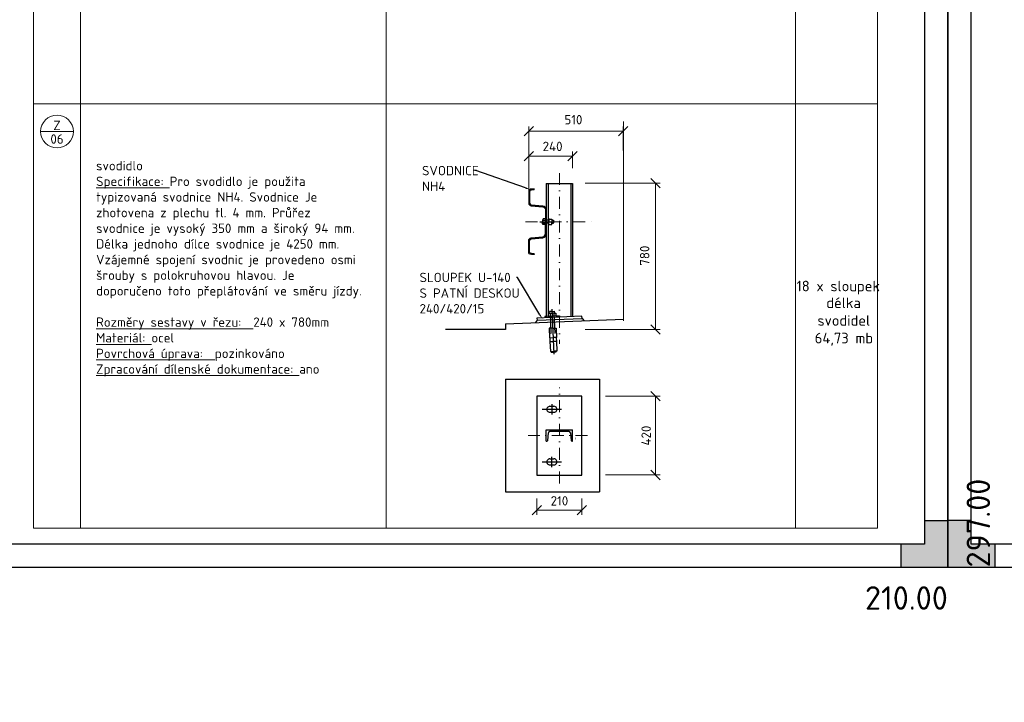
# Model space of a CAD drawing. Header units: millimetres. Extents: x 0 to 208068, y -2873 to 29700.
# Tile 3 of 13: x 43204 to 64204, y -2873 to 11674. Entities that reach past the tile are written whole.
import ezdxf
from ezdxf import colors
from ezdxf.entities.mleader import LeaderData, LeaderLine
from ezdxf.enums import TextEntityAlignment as Align
from ezdxf.math import Vec2, Vec3

# ---------------------------------------------------------------- set-up
doc = ezdxf.new("R2010")
doc.units = ezdxf.units.MM
doc.header["$LTSCALE"] = 200
for name, pattern in [('AM_DIN_G_W050', [13.75, 9.75, -1.5, 1, -1.5]), ('CENTERX2', [101.6, 63.5, -12.7, 12.7, -12.7]), ('DASHDOT', [25.4, 12.7, -6.35, 0, -6.35])]:
    doc.linetypes.add(name, pattern=pattern)
doc.layers.get('Defpoints').update_dxf_attribs({"color": 140})
doc.layers.add('_____detaily', color=1, linetype='Continuous')
doc.layers.add('_____detaily @ 1', color=1, linetype='Continuous')
for name, color, linetype, lineweight in [('A99_N_koty-100', 160, 'Continuous', 9), ('A99_N_leg-ram', 7, 'Continuous', 9), ('A99_N_leg-text', 7, 'Continuous', 9), ('A99_N_znaceni', 160, 'Continuous', 9), ('A99_S_osy', 1, 'CENTERX2', 5), ('A99_S_txt-popis-100', 240, 'Continuous', 9)]:
    doc.layers.add(name, color=color, linetype=linetype, lineweight=lineweight)
doc.styles.add('A99_kota', font='isocpeur.ttf')
doc.styles.add('A99_popis', font='isocpeur.ttf')
doc.styles.add('ad_popis 100', font='isocpeur.ttf', dxfattribs={"height": 200})
doc.styles.add('Popis', font='arial.ttf')
doc.dimstyles.new('A99_kota-100', dxfattribs={"dimscale": 100, "dimtxt": 2, "dimasz": 2, "dimexe": 1, "dimexo": 5, "dimgap": 1, "dimtad": 1, "dimdec": 0, "dimtxsty": 'A99_kota', "dimblk": 'OBLIQUE', "dimcen": 2.5, "dimclrd": 256, "dimclre": 256, "dimclrt": 256, "dimadec": 0, "dimazin": 0, "dimtfac": 1, "dimtdec": 0, "dimtix": 1, "dimtmove": 2, "dimatfit": 3, "dimfxl": 0, "dimlwd": -1, "dimlwe": -1, "dimarcsym": 0})

# ---------------------------------------------------------------- blocks, each defined once
blk = doc.blocks.new('*U6')
h = blk.add_hatch(color=0)
h.dxf.hatch_style = 1
h.paths.add_polyline_path([(-210, 10), (-205, 10), (-205, 5), (-200, 5), (-200, 0), (-210, 0)])
h = blk.add_hatch(color=0)
h.dxf.hatch_style = 1
h.paths.add_polyline_path([(0, 0), (0, 10), (-5, 10), (-5, 5), (-10, 5), (-10, 0)])
at = {"color": 0}
for p, q in [((-210, 0), (-210, 297)), ((0, 297), (0, 0)), ((-205, 5), (-205, 292)), ((-5, 292), (-5, 5)), ((-205, 10), (-210, 10)), ((-5, 10), (0, 10)), ((-210, 0), (-210, 5)), ((-5, 5), (-205, 5)), ((-200, 5), (-200, 0)), ((-10, 5), (-10, 0)), ((0, 0), (-210, 0))]:
    blk.add_line(p, q, dxfattribs=at)
at = {"layer": 'Defpoints', "color": 0, "insert": (4, 0), "char_height": 5, "attachment_point": 1, "rotation": 90, "style": 'A99_popis'}
blk.add_mtext('297.00', dxfattribs=at)
at = {"layer": 'Defpoints', "color": 0, "insert": (0, -4), "char_height": 5, "attachment_point": 3, "style": 'A99_popis'}
blk.add_mtext('210.00', dxfattribs=at)
blk = doc.blocks.new('*U7')
at = {"color": 0, "linetype": 'ByBlock'}
blk.add_line((-3.5, 0), (3.5, 0), dxfattribs=at)
blk.add_circle((0, 0), 3.5, dxfattribs=at)
at = {"color": 0, "linetype": 'ByBlock', "style": 'A99_popis'}
for tag, p in [('KATEGORIE', (0, 1.31)), ('PRVEK', (0, -1.6))]:
    blk.add_attdef(tag, text='', height=2, dxfattribs=at).set_placement(p, align=Align.MIDDLE_CENTER)
blk = doc.blocks.new('_OBLIQUE')
at = {"color": 0, "linetype": 'ByBlock'}
blk.add_line((-0.5, -0.5), (0.5, 0.5), dxfattribs=at)
blk = doc.blocks.new('*D38')
at = {"layer": 'A99_N_koty-100', "transparency": 16777216}
for p, q in [((54060, 8319), (54060, 9400)), ((56074, 9300), (54060, 9300)), ((56074, 8884), (56074, 9400))]:
    blk.add_line(p, q, dxfattribs=at)
at = {"layer": 'Defpoints', "color": 0, "transparency": 16777216}
for p in [(54060, 9300), (56074, 8384), (54060, 7819)]:
    blk.add_point(p, dxfattribs=at)
at = {"layer": 'A99_N_koty-100', "transparency": 16777216, "xscale": 200, "yscale": 200, "zscale": 200, "rotation": 180}
blk.add_blockref('_OBLIQUE', (54060, 9300), dxfattribs=at)
at = {"layer": 'A99_N_koty-100', "transparency": 16777216, "xscale": 200, "yscale": 200, "zscale": 200}
blk.add_blockref('_OBLIQUE', (56074, 9300), dxfattribs=at)
at = {"layer": 'A99_N_koty-100', "transparency": 16777216, "insert": (55014, 9544), "char_height": 200, "attachment_point": 5, "style": 'A99_kota'}
blk.add_mtext('510', dxfattribs=at)
blk = doc.blocks.new('*D39')
at = {"layer": 'A99_N_koty-100', "transparency": 16777216}
for p, q in [((55262, 8193), (56862, 8193)), ((56762, 8193), (56762, 5073)), ((55262, 5073), (56862, 5073))]:
    blk.add_line(p, q, dxfattribs=at)
at = {"layer": 'Defpoints', "color": 0, "transparency": 16777216}
for p in [(54354, 8193), (54354, 5073), (56762, 5073)]:
    blk.add_point(p, dxfattribs=at)
at = {"layer": 'A99_N_koty-100', "transparency": 16777216, "xscale": 200, "yscale": 200, "zscale": 200}
for p, rotation in [((56762, 8193), 90), ((56762, 5073), 270)]:
    blk.add_blockref('_OBLIQUE', p, dxfattribs=dict(at, rotation=rotation))
at = {"layer": 'A99_N_koty-100', "transparency": 16777216, "insert": (56534, 6645), "char_height": 200, "attachment_point": 5, "rotation": 90, "style": 'A99_kota'}
blk.add_mtext('780', dxfattribs=at)
blk = doc.blocks.new('*U41')
for p, q in [((0, -140), (0, 0)), ((60, 0), (0, 0)), ((60, -3), (60, 0)), ((7, -118.9), (7, -21.1)), ((16.2, -11.1), (55.4, -8)), ((60, -140), (0, -140)), ((55.4, -132), (16.2, -128.9)), ((60, -140), (60, -137))]:
    blk.add_line(p, q)
for centre, radius, start, end in [((17, -21.1), 10, 94.5739, 180), ((55, -3), 5, 274.5739, 0), ((17, -118.9), 10, 180, 265.4261), ((55, -137), 5, 0, 85.4261)]:
    blk.add_arc(centre, radius, start, end)
at = {"layer": 'Defpoints', "color": 221, "style": 'Popis'}
blk.add_attdef('VELIKOST_PROFILU', text='', height=5, dxfattribs=at).set_placement((36.4, 12), align=Align.BOTTOM_LEFT)
blk = doc.blocks.new('*D42')
at = {"layer": 'A99_N_koty-100', "transparency": 16777216}
for p, q in [((55696, 3651), (56865, 3651)), ((56765, 3651), (56765, 1971)), ((55696, 1971), (56865, 1971))]:
    blk.add_line(p, q, dxfattribs=at)
at = {"layer": 'Defpoints', "color": 0, "transparency": 16777216}
for p in [(55196, 3651), (55196, 1971), (56765, 1971)]:
    blk.add_point(p, dxfattribs=at)
at = {"layer": 'A99_N_koty-100', "transparency": 16777216, "xscale": 200, "yscale": 200, "zscale": 200}
for p, rotation in [((56765, 3651), 90), ((56765, 1971), 270)]:
    blk.add_blockref('_OBLIQUE', p, dxfattribs=dict(at, rotation=rotation))
at = {"layer": 'A99_N_koty-100', "transparency": 16777216, "insert": (56565, 2811), "char_height": 200, "attachment_point": 5, "rotation": 90, "style": 'A99_kota'}
blk.add_mtext('420', dxfattribs=at)
blk = doc.blocks.new('*D43')
at = {"layer": 'A99_N_koty-100', "transparency": 16777216}
for p, q in [((54236, 1471), (54236, 1120)), ((55196, 1471), (55196, 1120)), ((54236, 1220), (55196, 1220))]:
    blk.add_line(p, q, dxfattribs=at)
at = {"layer": 'Defpoints', "color": 0, "transparency": 16777216}
for p in [(54236, 1971), (55196, 1971), (55196, 1220)]:
    blk.add_point(p, dxfattribs=at)
at = {"layer": 'A99_N_koty-100', "transparency": 16777216, "xscale": 200, "yscale": 200, "zscale": 200, "rotation": 180}
blk.add_blockref('_OBLIQUE', (54236, 1220), dxfattribs=at)
at = {"layer": 'A99_N_koty-100', "transparency": 16777216, "xscale": 200, "yscale": 200, "zscale": 200}
blk.add_blockref('_OBLIQUE', (55196, 1220), dxfattribs=at)
at = {"layer": 'A99_N_koty-100', "transparency": 16777216, "insert": (54716, 1420), "char_height": 200, "attachment_point": 5, "style": 'A99_kota'}
blk.add_mtext('210', dxfattribs=at)
blk = doc.blocks.new('*D44')
at = {"layer": 'A99_N_koty-100', "transparency": 16777216}
for p, q in [((54060, 7946), (54060, 8868)), ((54996, 8510), (54996, 8868)), ((54996, 8768), (54060, 8768))]:
    blk.add_line(p, q, dxfattribs=at)
at = {"layer": 'Defpoints', "color": 0, "transparency": 16777216}
for p in [(54060, 8768), (54996, 8010), (54060, 7446)]:
    blk.add_point(p, dxfattribs=at)
at = {"layer": 'A99_N_koty-100', "transparency": 16777216, "xscale": 200, "yscale": 200, "zscale": 200, "rotation": 180}
blk.add_blockref('_OBLIQUE', (54060, 8768), dxfattribs=at)
at = {"layer": 'A99_N_koty-100', "transparency": 16777216, "xscale": 200, "yscale": 200, "zscale": 200}
blk.add_blockref('_OBLIQUE', (54996, 8768), dxfattribs=at)
at = {"layer": 'A99_N_koty-100', "transparency": 16777216, "insert": (54570, 8974), "char_height": 200, "attachment_point": 5, "style": 'A99_kota'}
blk.add_mtext('240', dxfattribs=at)

msp = doc.modelspace()

# ---------------------------------------------------------------- linework, layer by layer
at = {"layer": '_____detaily', "linetype": 'Continuous', "lineweight": 30}
for points in [[(54179, 8066.9), (54117.6, 8064.9, 0.4044874), (54059.6, 8004.9), (54059.6, 7767.8, 0.3881938), (54114.3, 7708), (54360.6, 7685.9, -0.3892688), (54415.6, 7625), (54415.6, 7366.9)], [(54179, 8046.9), (54118.3, 8044.9, 0.4044874), (54079.6, 8004.9), (54079.6, 7767.8, 0.3881938), (54116.1, 7727.9), (54362.5, 7705.8, -0.389126), (54435.6, 7624.9), (54435.6, 7366.9)], [(54179, 6666.9), (54117.6, 6669, -0.4044874), (54059.6, 6729), (54059.6, 6966.1, -0.3881938), (54114.3, 7025.8), (54360.6, 7048, 0.3892688), (54415.6, 7108.9), (54415.6, 7366.9)], [(54179, 6687), (54118.3, 6689, -0.4044874), (54079.6, 6729), (54079.6, 6966.1, -0.3881938), (54116.1, 7005.9), (54362.5, 7028.1, 0.389126), (54435.6, 7108.9), (54435.6, 7366.9)]]:
    msp.add_lwpolyline(points, format="xyb", dxfattribs=at)
for points in [[(54179, 8046.9), (54179, 8066.9)], [(54179, 6687), (54179, 6666.9)]]:
    msp.add_lwpolyline(points, dxfattribs=at)
at = {"layer": '_____detaily', "linetype": 'Continuous'}
for points in [[(54435.6, 8186.9), (54995.6, 8184.9)], [(54435.6, 8186.9), (54435.6, 5324.9)], [(54475.6, 8186.9), (54475.6, 5326.6)], [(54955.6, 8186.9), (54955.6, 5345.9)], [(54995.6, 8186.9), (54995.6, 5347.5)], [(54299.6, 7366.9), (54613.6, 7366.9)], [(54415.6, 7426.9), (54367.6, 7426.9), (54353.6, 7404.9), (54353.6, 7366.9)], [(54415.6, 7392.9), (54353.6, 7392.9)], [(54415.6, 7306.9), (54367.6, 7306.9), (54353.6, 7328.9), (54353.6, 7366.9)], [(54475.6, 7398.9), (54415.6, 7398.9)], [(54475.6, 7436.9), (54491.6, 7436.9), (54491.6, 7366.9)], [(54475.6, 7296.9), (54491.6, 7296.9), (54491.6, 7366.9)], [(54491.6, 7424.9), (54551.6, 7424.9), (54551.6, 7366.9)], [(54491.6, 7308.9), (54551.6, 7308.9), (54551.6, 7366.9)], [(54551.6, 7398.9), (54587.6, 7398.9), (54587.6, 7366.9)], [(54551.6, 7334.9), (54587.6, 7334.9), (54587.6, 7366.9)], [(54415.6, 7340.9), (54353.6, 7340.9)], [(54475.6, 7334.9), (54415.6, 7334.9)], [(54554.8, 5504.4), (54593.3, 4549.2)], [(54239, 5269), (54199.1, 5217.3)], [(54477.8, 5354.7), (54403.8, 5351.7), (54404.9, 5323.7)], [(54507.3, 5415.9), (54475.3, 5414.6), (54477.8, 5354.7), (54559.7, 5358)], [(54555.7, 5457.9), (54505.7, 5455.9), (54507.3, 5415.9), (54557.3, 5417.9)], [(54515.3, 5416.2), (54532.6, 4986.6)], [(54555.7, 5457.9), (54605.6, 5459.9), (54607.2, 5419.9), (54557.3, 5417.9)], [(54607.2, 5419.9), (54639.2, 5421.2), (54641.6, 5361.3), (54559.7, 5358)], [(54599.2, 5419.6), (54616.6, 4990)], [(54641.6, 5361.3), (54715.6, 5364.2), (54716.7, 5336.3)], [(55198.2, 5307.6), (55242.2, 5259.4)], [(54568.1, 5100.1), (54494.1, 5097.1), (54502.3, 4895.3), (54578.2, 4898.3)], [(54572.1, 5100.3), (54646, 5103.2), (54654.2, 4901.4), (54578.2, 4898.3)], [(54508.3, 4895.5), (54511.6, 4813.6), (54581.5, 4816.4)], [(54648.2, 4901.2), (54651.5, 4819.2), (54581.5, 4816.4)], [(54513.6, 4813.7), (54522, 4605.8), (54589.9, 4608.6)], [(54649.5, 4819.1), (54657.8, 4611.3), (54589.9, 4608.6)], [(54539.9, 4606.6), (54540.7, 4586.6), (54590.7, 4588.6)], [(54639.9, 4610.6), (54640.7, 4590.6), (54590.7, 4588.6)], [(53567.6, 4010.8), (53567.6, 1610.8)], [(53567.6, 4010.8), (55567.6, 4010.8)], [(55567.6, 4010.8), (55567.6, 1610.8)], [(54511.6, 3434.8), (54599.2, 3434.8)], [(54511.6, 3306.8), (54599.2, 3306.8)], [(54511.6, 2314.8), (54599.2, 2314.8)], [(54511.6, 2186.8), (54599.2, 2186.8)], [(53567.6, 1610.8), (55567.6, 1610.8)]]:
    msp.add_lwpolyline(points, dxfattribs=at)
at = {"layer": '_____detaily', "color": 7, "linetype": 'Continuous'}
for points in [[(53567.6, 5191.9), (56078.6, 5293.1)], [(53567.6, 5191.9), (53567.6, 5072), (52285.2, 5072)]]:
    msp.add_lwpolyline(points, dxfattribs=at)
at = {"layer": '_____detaily', "linetype": 'Continuous'}
for points in [[(54237.1, 5316.9), (54239, 5269), (55198.2, 5307.6), (55196.3, 5355.6)], [(54715.6, 3650.8), (54235.6, 3650.8), (54235.6, 1970.8), (55195.6, 1970.8), (55195.6, 3650.8)]]:
    msp.add_lwpolyline(points, close=True, dxfattribs=at)
at = {"layer": '_____detaily', "linetype": 'AM_DIN_G_W050', "ltscale": 2}
for points in [[(54350, 3370.8), (54760, 3370.8)], [(54555, 3480.8), (54555, 3260.8)], [(54555, 2140.8), (54555, 2360.8)], [(54350, 2250.8), (54760, 2250.8)]]:
    msp.add_lwpolyline(points, dxfattribs=at)
at = {"layer": '_____detaily', "linetype": 'Continuous'}
for centre, start, end in [((54510.4, 3370.8), 88.90709, 271.09291), ((54599.6, 3370.8), 269.60769, 90.39231), ((54510.4, 2250.8), 88.90709, 271.09291), ((54599.6, 2250.8), 269.60769, 90.39231)]:
    msp.add_arc(centre, 64, start, end, dxfattribs=at)
at = {"layer": 'A99_N_koty-100', "color": 7}
msp.add_lwpolyline([(56078.6, 9505.1), (56078.6, 5256.1)], dxfattribs=at)
at = {"layer": 'A99_N_leg-ram'}
msp.add_line((43500, 9881.8), (61500, 9881.8), dxfattribs=at)
msp.add_lwpolyline([(43500, 27536.4), (61500, 27536.4), (61500, 836.4), (43500, 836.4)], close=True, dxfattribs=at)
for points in [[(44500, 27536.4), (44500, 836.4)], [(51019.6, 27536.4), (51019.6, 836.4)], [(59753.3, 27536.4), (59753.3, 836.4)]]:
    msp.add_lwpolyline(points, dxfattribs=at)
at = {"layer": 'A99_S_osy', "linetype": 'DASHDOT', "lineweight": 5, "ltscale": 0.1}
for points in [[(54715.6, 8406.9), (54715.6, 4766.9)], [(53994.2, 7366.9), (55517.6, 7366.9)], [(54715.6, 1788.8), (54715.6, 3832.8)], [(54045.6, 2810.8), (55385.6, 2810.8)]]:
    msp.add_lwpolyline(points, dxfattribs=at)

# ---------------------------------------------------------------- block references
at = {"layer": '_____detaily', "xscale": 4, "yscale": 4, "zscale": 4, "rotation": 270}
msp.add_blockref('*U41', (54995.6, 2930.8), dxfattribs=at).add_auto_attribs({'VELIKOST_PROFILU': 'U140'})
at = {"layer": 'A99_N_znaceni', "xscale": 100, "yscale": 100, "zscale": 100}
msp.add_blockref('*U7', (44000, 9291.3), dxfattribs=at).add_auto_attribs({'KATEGORIE': 'Z', 'PRVEK': '06'})
at = {"layer": 'Defpoints', "ltscale": 0.1, "xscale": 100, "yscale": 100, "zscale": 100}
for p in [(63000, 0), (84000, 0)]:
    msp.add_blockref('*U6', p, dxfattribs=at)

# ---------------------------------------------------------------- texts
at = {"layer": 'A99_N_leg-text', "insert": (1868.2, 25059.3), "char_height": 200, "width": 17242.522, "attachment_point": 1, "style": 'ad_popis 100'}
msp.add_mtext('\\pi-600,l600,t600;{\\fSymbol|b0|i0|c2|p18;·^I}PŘED VÝROBOU ZAMĚŘIT PROSTOR, DO KTERÉHO JE DANÝ VÝROBEK INSTALOVÁN A OVĚŘIT ROZMĚRY VÝROBKU\\P{\\fSymbol|b0|i0|c2|p18;·^I}PŘI REALIZACI A NÁVRHU JE NUTNÉ DODRŽET PLATNOU LEGISLATIVU - ZÁKONY, NAŘÍZENÍ VLÁDY, VYHLÁŠKY, NORMY A DÁLE ROZHODNUTÍ A ZÁVAZNÁ STANOVISKA DOTČENÝCH ORGÁNŮ. KONSTRUKCE, NA KTERÉ SE NEVZTAHUJÍ ZÁVAZNÁ USTANOVENÍ ČSN, BUDOU PROVEDENY DLE NEZÁVAZNÝCH POŽADAVKŮ PLATNÝCH ČSN NEBO DODAVATEL JINÝM ZPŮSOBEM PROKAZATELNĚ DOLOŽÍ JEJICH FUNKČNOST.\\P{\\fSymbol|b0|i0|c2|p18;·^I}PŘED VÝROBOU JE NUTNÉ PŘEDLOŽIT V DOSTATEČNÉM PŘEDSTIHU DÍLENSKOU DOKUMENTACI K ODSOUHLASENÍ INVESTOROVI A  AUTORSKÉMU DOZORU. KONSTRUKČNÍ SCHÉMATA ANI OSTATNÍ VÝKRESY DÍLENSKOU (VÝROBNÍ) DOKUMENTACI NENAHRAZUJÍ. VÝROBKY NEMOHOU BÝT REALIZOVÁNY DO DOBY ODSOUHLASENÍ DÍLENSKÉ DOKUMENTACE.\\P{\\fSymbol|b0|i0|c2|p18;·^I}DODAVATEL GARANTUJE VEŠKERÉ VLASTNOSTI PRVKŮ\\P{\\fSymbol|b0|i0|c2|p18;·^I}KOTVENÍ PRVKŮ, KOTEVNÍ MATERIÁLY A TECHNOLOGIE PROVÁDĚNÍ BUDOU GARANTOVÁNY DODAVATELEM. ATYPICKÉ POSTUPY BUDOU KONZULTOVÁNY S AUTORSKÝM DOZOREM.\\P{\\fSymbol|b0|i0|c2|p18;·^I}V RÁMCI DÍLENSKÉ DOKUMENTACE ŘEŠIT ZPŮSOB DILATACÍ\\P{\\fSymbol|b0|i0|c2|p18;·^I}VÁHOVÉ ÚDAJE JEDNOTLIVÝCH VÝROBKŮ JSOU ORIENTAČNÍ\\P{\\fSymbol|b0|i0|c2|p18;·^I}U VŠECH PRVKŮ JE SOUČASTÍ DODÁVKY VEŠKERÉ KOTEVNÍ MATERIÁL, KOTEVNÍ MATERIÁL JE VE STEJNÉM MATERIÁLU JAKO ZBYTEK OKOLNÍ KONSTRUKCE (např. NEREZ=NEREZ)\\P{\\fSymbol|b0|i0|c2|p18;·^I}NA PŘÁNÍ ARCHITEKTA NEBO AUTORSKÉHO DOZORU MOHOU BÝT NĚKTERÉ POHLEDOVÉ PRVKY VZORKOVÁNY\\P{\\fSymbol|b0|i0|c2|p18;·^I}NEREZ VE STANDARDU DIN 1.4301, AISI 304, ČSN 17240, KARTÁČOVANÝ POVRCH \\P{\\fSymbol|b0|i0|c2|p18;·^I}OCEL VE STANDARDU S235 V JAKOSTNÍM STUPNI J0 = OCEL 11378{\\fArial|b0|i0|c238|p34; \\fCalibri|b0|i0|c238|p34;\\H0.91667x;\\P\\fSymbol|b0|i0|c2|p18;\\H1.09091x;·^I}VEŠKERÉ SVÁRY MUSÍ BÝT ZAČIŠTĚNÉ A NESMÍ VYTVÁŘET OSTRÉ HRANY\\P{\\fSymbol|b0|i0|c2|p18;·^I}V PŘÍPADĚ ŽÁROVÉHO ZINKOVÁNÍ KONSTRUKCE BUDE NANESEN POVLAK V TLOUŠŤCE MIN. 100 {\\fArial|b0|i0|c0|p34;\\H1.08333x;μ\\fMS Shell Dlg 2|b0|i0|c238|p0;\\H0.65385x;M. }U TĚCHTO KONSTRUKCÍ JE ZAKÁZÁNO DODATEČNĚ PROVÁDĚT JAKÉKOLIV ÚPRAVY POŠKOZUJÍCÍ ZINKOVOU VRSTVU.\\P{\\fSymbol|b0|i0|c2|p18;·^I}V PŘÍPADĚ JAKÝKOLIV ZMĚN NEBO ÚPRAV NA VÝROBCÍCH MUSÍ BÝT UPOZORNĚN AUTORSKÝ A TECHNICKÝ DOZOR', dxfattribs=at)
at = {"layer": 'A99_S_txt-popis-100', "color": 7, "attachment_point": 1, "style": 'A99_kota'}
for s, width, insert, char_height in [('\\pi498.08918,t3423.08918;{\\fISOCPEUR|b1|i0|c238|p34;1 ks\\P\\pi756.82232,t3681.82232;\\P\\pi408.07232,t3333.07232;\\A1;\\fISOCPEUR|b0|i0|c238|p34;profil \\P\\pi25.57232,t2950.57232;50/70/2mm\\A0;\\fISOCPEUR|b1|i0|c238|p34;\\P\\pi52.39016,t2977.39016;celk. délka\\P\\pi303.02734,t3228.02734;12,1 mb\\P\\pi756.82232,t3681.82232;\\P\\pi152.49323,t3077.49323;hmotnost \\P\\pi331.61617,t3256.61617;celkem\\P\\pi258.58394,t3183.58394;42,4 kg\\P\\pi756.82232,t3681.82232;\\P\\pi261.82232,t3186.82232;\\A1;\\fISOCPEUR|b0|i0|c238|p34;profil L \\P\\pi3.07232,t2928.07232;40/40/2mm\\A0;\\fISOCPEUR|b1|i0|c238|p34;\\P\\pi275.36617,t3200.36617;celková \\P\\pi420.16565,t3345.16565;délka\\P\\pi303.02734,t3228.02734;12,1 mb\\P\\pi756.82232,t3681.82232;\\P\\pi152.49323,t3077.49323;hmotnost \\P\\pi331.61617,t3256.61617;celkem\\P\\pi291.89541,t3216.89541;14,6 kg}', 1513.645, (38843.2, 18491.9), 225), ('\\pi475.82532,t3400.82532;{\\fISOCPEUR|b1|i0|c238|p34;5 ks\\P\\pi756.82232,t3681.82232;\\P\\pi408.07232,t3333.07232;\\A1;\\fISOCPEUR|b0|i0|c238|p34;profil \\P\\pi25.57232,t2950.57232;50/70/2mm\\A0;\\fISOCPEUR|b1|i0|c238|p34;\\P\\pi52.39016,t2977.39016;celk. délka\\P\\pi247.452,t3172.452;49,5 mb\\P\\pi756.82232,t3681.82232;\\P\\pi152.49323,t3077.49323;hmotnost \\P\\pi331.61617,t3256.61617;celkem\\P\\pi225.01947,t3150.01947;173,3 kg\\P\\pi756.82232,t3681.82232;\\P\\pi261.82232,t3186.82232;\\A1;\\fISOCPEUR|b0|i0|c238|p34;profil L \\P\\pi3.07232,t2928.07232;40/40/2mm\\A0;\\fISOCPEUR|b1|i0|c238|p34;\\P\\pi275.36617,t3200.36617;celková \\P\\pi420.16565,t3345.16565;délka\\P\\pi247.452,t3172.452;49,5 mb\\P\\pi756.82232,t3681.82232;\\P\\pi152.49323,t3077.49323;hmotnost \\P\\pi331.61617,t3256.61617;celkem\\P\\pi280.76347,t3205.76347;59,3 kg}', 1513.645, (38843.2, 9664.6), 225), ('\\A1;\\pt2600;{\\fISOCPEUR|b1|i0|c238|p34;svodidlo\\P\\ptz;\\fISOCPEUR|b0|i0|c238|p34;\\LSpecifikace:} {\\A0;Pro svodidlo je použita typizovaná svodnice NH4. Svodnice Je zhotovena z plechu tl. 4 mm. Průřez svodnice je vysoký 350 mm a široký 94 mm. Délka jednoho dílce svodnice je 4250 mm. \\PVzájemné spojení svodnic je provedeno osmi šrouby s polokruhovou hlavou. Je doporučeno toto přeplátování ve směru jízdy.}\\P\\pt2600;\\P{\\LRozměry sestavy v řezu:}  240 x 780mm\\P{\\LMateriál:} ocel\\P{\\LPovrchová úprava:}  pozinkováno\\P{\\LZpracování dílenské dokumentace:} ano', 5721.09, (44833.8, 8663), 200), ('{\\fISOCPEUR|b1|i0|c238|p34;18 x sloupek}', 1730.252, (59771.4, 6110.5), 225), ('\\pi338.30228;{\\fISOCPEUR|b1|i0|c238|p34;délka \\P\\pi148.13174;svodidel\\P\\pi91.14031,t2691.14131;64,73 mb}', 1349.918, (60069.6, 5751.9), 225)]:
    msp.add_mtext_dynamic_manual_height_columns(s, width=width, gutter_width=1250, heights=[0], dxfattribs=dict(at, insert=insert, char_height=char_height))

# ---------------------------------------------------------------- dimensions: what is measured, and where the dimension line sits
at = {"layer": 'A99_N_koty-100'}
for base, p1, p2, text, picture, middle in [((54059.6, 9300.5), (56073.6, 8383.9), (54059.6, 7819.5), '510', '*D38', (55013.7, 9543.7)), ((54059.6, 8768.3), (54995.6, 8010), (54059.6, 7445.5), '240', '*D44', (54569.6, 8974.5))]:
    dim = msp.add_linear_dim(base=base, p1=p1, p2=p2, text=text, dimstyle='A99_kota-100', dxfattribs=at)
    dim.commit()
    dim.dimension.update_dxf_attribs({"geometry": picture, "text_midpoint": middle, "dimtype": 160})
dim = msp.add_linear_dim(base=(56761.7, 5072.9), p1=(54353.6, 8192.9), p2=(54353.6, 5072.9), angle=90, text='780', dimstyle='A99_kota-100', dxfattribs=at)
dim.commit()
dim.dimension.update_dxf_attribs({"geometry": '*D39', "text_midpoint": (56533.6, 6644.9), "dimtype": 160})
dim = msp.add_linear_dim(base=(56765.5, 1970.8), p1=(55195.6, 3650.8), p2=(55195.6, 1970.8), angle=90, text='420', dimstyle='A99_kota-100', dxfattribs=at)
dim.commit()
dim.dimension.update_dxf_attribs({"geometry": '*D42', "text_midpoint": (56565.5, 2810.8)})
dim = msp.add_linear_dim(base=(55195.6, 1220.2), p1=(54235.6, 1970.8), p2=(55195.6, 1970.8), text='210', dimstyle='A99_kota-100', dxfattribs=at)
dim.commit()
dim.dimension.update_dxf_attribs({"geometry": '*D43', "text_midpoint": (54715.6, 1420.2)})

# ---------------------------------------------------------------- leaders
at = {"layer": '_____detaily @ 1', "lineweight": 5}
ml = msp.add_multileader_mtext('Standard', dxfattribs=at)
ml.set_content('\\A1;{\\C256;SVODNICE NH4}', color=1, style='A99_popis')
ml.set_leader_properties(color=256, linetype='ByLayer', lineweight=-1)
ml.build(insert=Vec2(0, 0))
ml.multileader.update_dxf_attribs({"dogleg_length": 20, "arrow_head_size": 100})
ctx = ml.context
ctx.base_point, ctx.char_height, ctx.arrow_head_size, ctx.landing_gap_size, ctx.plane_origin = Vec3(51776.8, 8458.3), 200, 100, 8, Vec3(46585.4, 1029.4)
notes = []
notes.append((ctx, [(1, (1, 1, 0), (52932.8, 8458.3), (-1, 0), 20, [(0, [(54087.3, 8055.4)], 0, [])])]))
ctx.mtext.insert, ctx.mtext.width, ctx.mtext.flow_direction = Vec3(51784.8, 8558.3), 1178.235, 5
ml = msp.add_multileader_mtext('Standard', dxfattribs=at)
ml.set_content('\\A1;{\\C256;SLOUPEK U-140\\PS PATNÍ DESKOU\\P240/420/15}', color=1, style='A99_popis')
ml.set_leader_properties(color=256, linetype='ByLayer', lineweight=-1)
ml.build(insert=Vec2(0, 0))
ml.multileader.update_dxf_attribs({"dogleg_length": 20, "arrow_head_size": 100})
ctx = ml.context
ctx.base_point, ctx.char_height, ctx.arrow_head_size, ctx.landing_gap_size, ctx.plane_origin = Vec3(51723.9, 6180.9), 200, 100, 8, Vec3(49609.4, -1326.6)
notes.append((ctx, [(1, (1, 1, 0), (53819.9, 6180.9), (-1, 0), 20, [(0, [(54351.6, 5296.9)], 0, [])])]))
ctx.mtext.insert, ctx.mtext.width, ctx.mtext.flow_direction = Vec3(51731.9, 6280.9), 2136.783, 5
for ctx, leaders in notes:
    for number, flags, end, landing, length, lines in leaders:
        leader = LeaderData()
        leader.index, (leader.has_last_leader_line, leader.has_dogleg_vector, leader.attachment_direction) = number, flags
        leader.last_leader_point, leader.dogleg_vector, leader.dogleg_length = Vec3(end), Vec3(landing), length
        for number, points, colour, breaks in lines:
            line = LeaderLine()
            line.index, line.vertices, line.color, line.breaks = number, Vec3.list(points), colors.encode_raw_color(colour), breaks
            leader.lines.append(line)
        ctx.leaders.append(leader)

doc.saveas('drawing.dxf')
